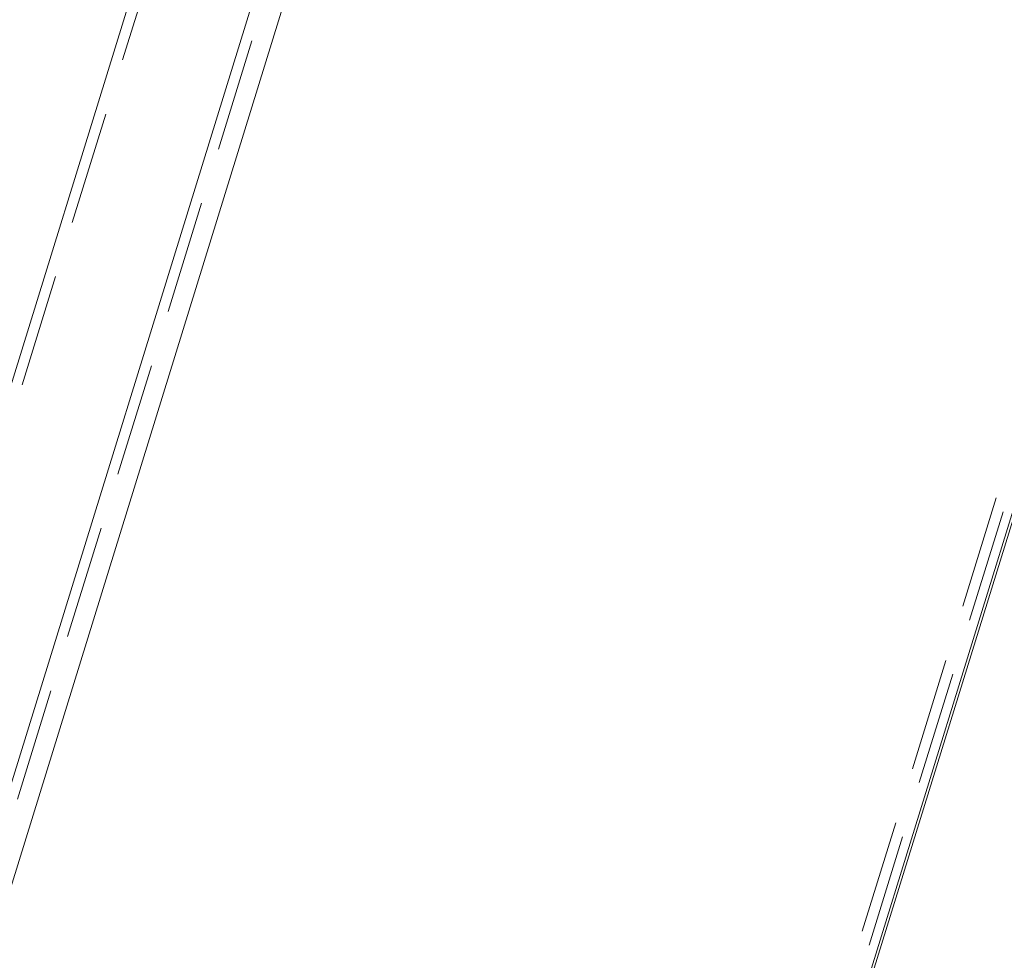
# Model space of a CAD drawing. Header units: millimetres. Extents: x 4497 to 11741, y 5958 to 12619.
# Tile 205 of 256: x 6461 to 6505, y 9964 to 10006. Entities that reach past the tile are written whole.
import ezdxf

# ---------------------------------------------------------------- set-up
doc = ezdxf.new("R2010")
doc.units = ezdxf.units.MM
doc.header["$LTSCALE"] = 0.8
doc.linetypes.add('HIDDEN', pattern=[9.525, 6.35, -3.175])
doc.layers.get('0').update_dxf_attribs({"linetype": 'CONTINUOUS', "lineweight": 0})
doc.layers.add('3', color=5, linetype='HIDDEN', lineweight=0)

msp = doc.modelspace()

# ---------------------------------------------------------------- linework, layer by layer
at = {"linetype": 'Continuous'}
for p, q in [((6387.772, 9730.933), (6532.77, 10200.146)), ((6412.115, 9681.329), (6549.366, 10125.475)), ((6412.229, 9681.293), (6549.401, 10125.18)), ((6386.546, 9731.555), (6502.012, 10105.202)), ((6496.244, 10104.418), (6381.262, 9732.338))]:
    msp.add_line(p, q, dxfattribs=at)
at = {"layer": '3'}
for p, q in [((6411.194, 9681.329), (6548.687, 10126.258)), ((6411.499, 9680.707), (6548.75, 10124.853)), ((6386.851, 9730.933), (6502.485, 10105.123)), ((6496.549, 10103.797), (6381.567, 9731.716))]:
    msp.add_line(p, q, dxfattribs=at)

doc.saveas('drawing.dxf')
